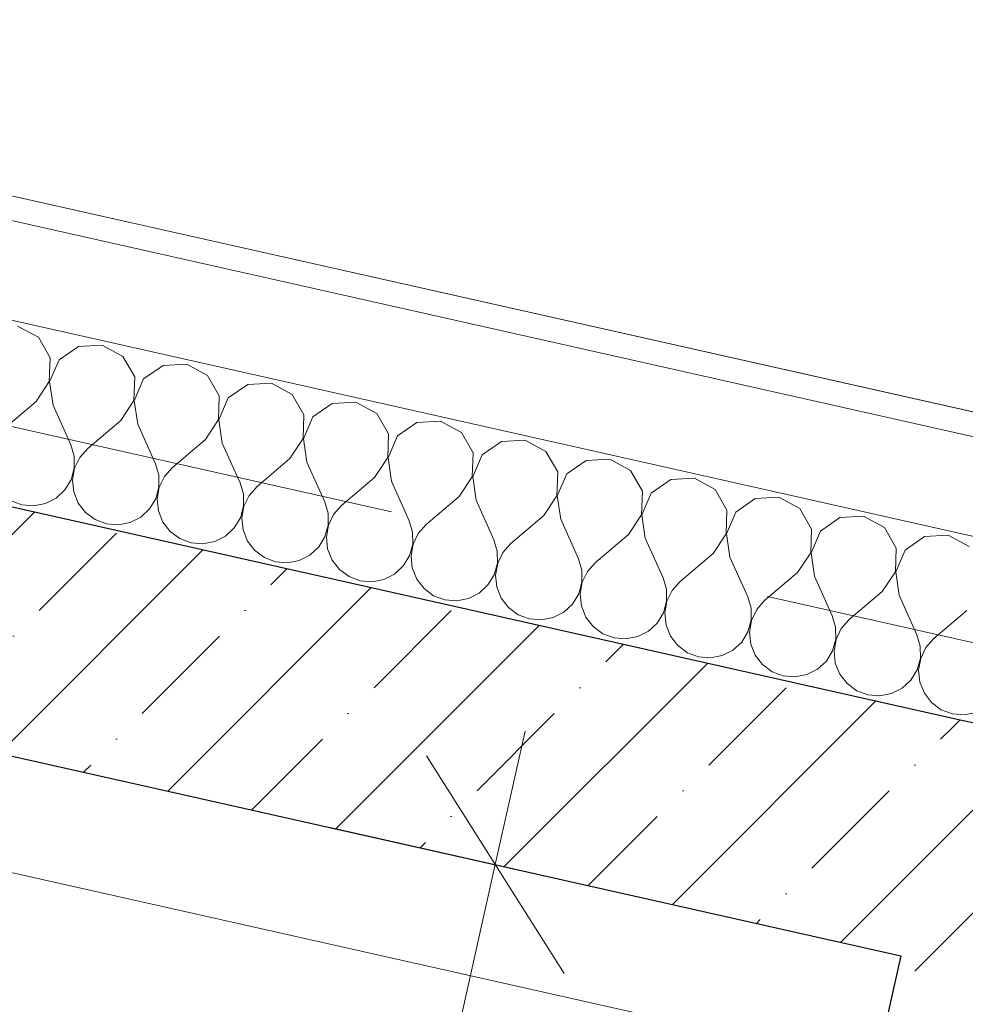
# Model space of a CAD drawing. Header units: millimetres. Extents: x -7218036 to -6523761, y 6117771 to 6337028.
# Tile 196 of 223: x -7145815 to -7145036, y 6143881 to 6144691. Entities that reach past the tile are written whole.
import ezdxf
from ezdxf.enums import TextEntityAlignment as Align

# ---------------------------------------------------------------- set-up
doc = ezdxf.new("R2010")
doc.units = ezdxf.units.MM
doc.header["$MEASUREMENT"] = 0
doc.linetypes.add('Штрихпунктирная', pattern=[670.277762, 352.777767, -176.388884, 0, -141.111112])
for name, color, linetype in [('S - МОП.АР', 7, 'Continuous'), ('АР-Стены_внешние_.АР', 7, 'Continuous'), ('АР-Чертеж-Оси_Осевые размеры.АР', 7, 'Continuous'), ('АР-Чертеж-Размеры.АР', 7, 'Continuous')]:
    doc.layers.add(name, color=color, linetype=linetype)
for name, color, linetype, lineweight in [('АР-вертикальная связь - Лифт.АР_Ном._пера__120', 7, 'Continuous', 0), ('АР-Стены_внешние_.АР_Ном._пера__1', 7, 'Continuous', 30), ('АР-Чертеж-Оси_Осевые размеры.АР_Ном._пера__120', 7, 'Continuous', 0), ('АР-Чертеж-Размеры.АР_Ном._пера__1', 7, 'Continuous', 0)]:
    doc.layers.add(name, color=color, linetype=linetype, lineweight=lineweight)
doc.styles.add('РЎР“Р•РќР•Р\xa0Р\x98Р\xa0_РЎРўР\x98Р›Р¬_2', font='GOTHIC.TTF')
doc.dimstyles.new('СГЕНЕРИР_СТИЛЬ__1', dxfattribs={"dimtxt": 150, "dimasz": 142.5, "dimexe": 0.18, "dimexo": 0.0625, "dimgap": 0, "dimtad": 1, "dimdec": 0, "dimzin": 0, "dimdsep": 46, "dimtxsty": 'РЎР“Р•РќР•Р\xa0Р\x98Р\xa0_РЎРўР\x98Р›Р¬_2', "dimblk": 'ARROWHEAD_6', "dimblk1": 'ARROWHEAD_6', "dimblk2": 'ARROWHEAD_6', "dimcen": 0.09, "dimse1": 1, "dimse2": 1, "dimclrd": 7, "dimclre": 7, "dimclrt": 7, "dimazin": 0, "dimtfac": 1, "dimtdec": 4, "dimtmove": 0, "dimatfit": 3, "dimfxl": 1, "dimtolj": 1, "dimtzin": 0, "dimarcsym": 0})
pattern_1 = [(45, (-6566190.34, 6562677.8), (-84.852814, 84.852814), []), (45, (-6566232.77, 6562720.22), (-84.852814, 84.852814), [90, -30, 0, -30])]

# ---------------------------------------------------------------- blocks, each defined once
blk = doc.blocks.new('*X218', base_point=(-6566190.34, 6562677.79))
at = {"layer": 'АР-Стены_внешние_.АР_Ном._пера__1', "color": 7, "linetype": 'Continuous', "lineweight": 0}
for p, q in [((-7144739.96, 6144201.06), (-7144760.77, 6144191.7)), ((-7144740.72, 6144150.59), (-7144763.9, 6144177.76)), ((-7144757.44, 6144130.54), (-7144776.43, 6144122.01))]:
    blk.add_line(p, q, dxfattribs=at)
for centre, start, end in [((-7144775.42, 6144224.27), 191.96127, 294.21162), ((-7144791.07, 6144154.58), 40.47183, 167.34172), ((-7144713.55, 6144173.77), 10.91844, 23.0353), ((-7144791.07, 6144154.58), 167.34172, 294.21162), ((-7144713.55, 6144173.77), 220.47183, 233.76564), ((-7144806.72, 6144084.89), 52.33027, 167.34172), ((-7144806.72, 6144084.89), 167.34172, 192.35381)]:
    blk.add_arc(centre, 35.71, start, end, dxfattribs=at)
blk = doc.blocks.new('*X219', base_point=(-6566190.34, 6562677.79))
at = {"layer": 'АР-Стены_внешние_.АР_Ном._пера__1', "color": 7, "linetype": 'Continuous', "lineweight": 0}
for p, q in [((-7144838.57, 6144069.47), (-7144836.01, 6144064.44)), ((-7144836.01, 6144064.44), (-7144829.31, 6144057.22)), ((-7144829.31, 6144057.22), (-7144820.89, 6144052.1)), ((-7144782.12, 6144056.79), (-7144792.08, 6144052.31)), ((-7144840.11, 6144046.2), (-7144847.9, 6144040.17)), ((-7144830.96, 6144049.86), (-7144840.11, 6144046.2)), ((-7144821.16, 6144050.89), (-7144830.96, 6144049.86)), ((-7144811.45, 6144049.2), (-7144821.16, 6144050.89)), ((-7144820.89, 6144052.1), (-7144811.39, 6144049.48)), ((-7144802.58, 6144044.92), (-7144811.45, 6144049.2)), ((-7144811.39, 6144049.48), (-7144801.54, 6144049.55)), ((-7144801.54, 6144049.55), (-7144792.08, 6144052.31)), ((-7144847.9, 6144040.17), (-7144853.76, 6144032.24)), ((-7144795.21, 6144038.37), (-7144802.58, 6144044.92)), ((-7144772.03, 6144011.21), (-7144795.21, 6144038.37)), ((-7144710.01, 6144026.56), (-7144710.81, 6144040.77)), ((-7144853.76, 6144032.24), (-7144857.22, 6144023.02)), ((-7144857.22, 6144023.02), (-7144858.04, 6144013.2)), ((-7144719.33, 6144009.41), (-7144710.01, 6144026.56)), ((-7144858.04, 6144013.2), (-7144856.13, 6144003.53)), ((-7144772.03, 6144011.21), (-7144755.78, 6144000.38)), ((-7144736.27, 6143999.72), (-7144719.33, 6144009.41)), ((-7144856.13, 6144003.53), (-7144851.66, 6143994.75)), ((-7144775.16, 6143997.27), (-7144807.73, 6143982.62)), ((-7144755.85, 6144000.1), (-7144775.16, 6143997.27)), ((-7144737.93, 6143992.36), (-7144755.85, 6144000.1)), ((-7144755.78, 6144000.38), (-7144736.27, 6143999.72)), ((-7144851.66, 6143994.75), (-7144844.96, 6143987.53)), ((-7144726.75, 6143976.36), (-7144737.93, 6143992.36)), ((-7144836.81, 6143981.19), (-7144846.61, 6143980.17)), ((-7144844.96, 6143987.53), (-7144836.54, 6143982.41)), ((-7144827.11, 6143979.5), (-7144836.81, 6143981.19)), ((-7144836.54, 6143982.41), (-7144827.04, 6143979.78)), ((-7144817.19, 6143979.86), (-7144807.73, 6143982.62)), ((-7144855.76, 6143976.5), (-7144863.56, 6143970.48)), ((-7144846.61, 6143980.17), (-7144855.76, 6143976.5)), ((-7144818.23, 6143975.22), (-7144827.11, 6143979.5)), ((-7144827.04, 6143979.78), (-7144817.19, 6143979.86)), ((-7144810.86, 6143968.68), (-7144818.23, 6143975.22)), ((-7144725.66, 6143956.87), (-7144726.75, 6143976.36)), ((-7144863.56, 6143970.48), (-7144869.41, 6143962.55)), ((-7144787.68, 6143941.51), (-7144810.86, 6143968.68)), ((-7144869.41, 6143962.55), (-7144872.88, 6143953.33)), ((-7144734.98, 6143939.72), (-7144725.66, 6143956.87)), ((-7144872.88, 6143953.33), (-7144873.69, 6143943.51)), ((-7144873.69, 6143943.51), (-7144871.79, 6143933.84)), ((-7144787.68, 6143941.51), (-7144771.43, 6143930.69)), ((-7144871.79, 6143933.84), (-7144867.31, 6143925.06)), ((-7144751.93, 6143930.03), (-7144734.98, 6143939.72)), ((-7144867.31, 6143925.06), (-7144860.61, 6143917.83)), ((-7144790.81, 6143927.57), (-7144823.38, 6143912.93)), ((-7144771.5, 6143930.41), (-7144790.81, 6143927.57)), ((-7144753.58, 6143922.67), (-7144771.5, 6143930.41)), ((-7144771.43, 6143930.69), (-7144751.93, 6143930.03)), ((-7144860.61, 6143917.83), (-7144852.19, 6143912.72)), ((-7144742.41, 6143906.66), (-7144753.58, 6143922.67)), ((-7144862.27, 6143910.48), (-7144871.41, 6143906.81)), ((-7144852.47, 6143911.5), (-7144862.27, 6143910.48)), ((-7144842.76, 6143909.81), (-7144852.47, 6143911.5)), ((-7144852.19, 6143912.72), (-7144842.69, 6143910.09)), ((-7144833.88, 6143905.53), (-7144842.76, 6143909.81)), ((-7144842.69, 6143910.09), (-7144832.84, 6143910.17)), ((-7144832.84, 6143910.17), (-7144823.38, 6143912.93)), ((-7144879.21, 6143900.79), (-7144885.06, 6143892.86)), ((-7144871.41, 6143906.81), (-7144879.21, 6143900.79)), ((-7144826.51, 6143898.99), (-7144833.88, 6143905.53)), ((-7144741.32, 6143887.18), (-7144742.41, 6143906.66)), ((-7144885.06, 6143892.86), (-7144888.53, 6143883.63)), ((-7144803.33, 6143871.82), (-7144826.51, 6143898.99)), ((-7144888.53, 6143883.63), (-7144889.34, 6143873.81)), ((-7144750.64, 6143870.02), (-7144741.32, 6143887.18)), ((-7144889.34, 6143873.81), (-7144887.44, 6143864.15)), ((-7144803.33, 6143871.82), (-7144787.09, 6143861)), ((-7144767.58, 6143860.33), (-7144750.64, 6143870.02)), ((-7144887.44, 6143864.15), (-7144882.97, 6143855.37)), ((-7144787.15, 6143860.72), (-7144806.46, 6143857.88)), ((-7144769.23, 6143852.98), (-7144787.15, 6143860.72)), ((-7144787.09, 6143861), (-7144767.58, 6143860.33)), ((-7144882.97, 6143855.37), (-7144876.27, 6143848.14)), ((-7144806.46, 6143857.88), (-7144839.04, 6143843.24)), ((-7144758.06, 6143836.97), (-7144769.23, 6143852.98)), ((-7144876.27, 6143848.14), (-7144867.85, 6143843.02)), ((-7144867.85, 6143843.02), (-7144858.35, 6143840.4)), ((-7144848.49, 6143840.47), (-7144839.04, 6143843.24)), ((-7144887.07, 6143837.12), (-7144894.86, 6143831.09)), ((-7144877.92, 6143840.78), (-7144887.07, 6143837.12)), ((-7144868.12, 6143841.81), (-7144877.92, 6143840.78)), ((-7144858.41, 6143840.12), (-7144868.12, 6143841.81)), ((-7144849.53, 6143835.84), (-7144858.41, 6143840.12)), ((-7144858.35, 6143840.4), (-7144848.49, 6143840.47)), ((-7144842.17, 6143829.3), (-7144849.53, 6143835.84)), ((-7144756.97, 6143817.48), (-7144758.06, 6143836.97)), ((-7144894.86, 6143831.09), (-7144900.72, 6143823.17)), ((-7144818.98, 6143802.13), (-7144842.17, 6143829.3)), ((-7144900.72, 6143823.17), (-7144904.18, 6143813.94)), ((-7144904.18, 6143813.94), (-7144904.99, 6143804.12)), ((-7144766.29, 6143800.33), (-7144756.97, 6143817.48)), ((-7144904.99, 6143804.12), (-7144903.09, 6143794.45)), ((-7144903.09, 6143794.45), (-7144898.62, 6143785.67)), ((-7144818.98, 6143802.13), (-7144802.74, 6143791.31)), ((-7144783.23, 6143790.64), (-7144766.29, 6143800.33)), ((-7144822.12, 6143788.19), (-7144854.69, 6143773.54)), ((-7144802.8, 6143791.03), (-7144822.12, 6143788.19)), ((-7144784.88, 6143783.28), (-7144802.8, 6143791.03)), ((-7144802.74, 6143791.31), (-7144783.23, 6143790.64)), ((-7144898.62, 6143785.67), (-7144891.92, 6143778.45)), ((-7144891.92, 6143778.45), (-7144883.5, 6143773.33)), ((-7144773.71, 6143767.28), (-7144784.88, 6143783.28)), ((-7144893.57, 6143771.09), (-7144902.72, 6143767.43)), ((-7144883.77, 6143772.12), (-7144893.57, 6143771.09)), ((-7144874.06, 6143770.43), (-7144883.77, 6143772.12)), ((-7144883.5, 6143773.33), (-7144874, 6143770.71)), ((-7144865.19, 6143766.15), (-7144874.06, 6143770.43)), ((-7144874, 6143770.71), (-7144864.15, 6143770.78)), ((-7144864.15, 6143770.78), (-7144854.69, 6143773.54)), ((-7144902.72, 6143767.43), (-7144910.51, 6143761.4)), ((-7144857.82, 6143759.6), (-7144865.19, 6143766.15)), ((-7144772.62, 6143747.79), (-7144773.71, 6143767.28)), ((-7144910.51, 6143761.4), (-7144916.37, 6143753.47)), ((-7144834.64, 6143732.44), (-7144857.82, 6143759.6)), ((-7144916.37, 6143753.47), (-7144919.83, 6143744.25)), ((-7144781.94, 6143730.64), (-7144772.62, 6143747.79)), ((-7144919.83, 6143744.25), (-7144920.65, 6143734.43)), ((-7144920.65, 6143734.43), (-7144918.74, 6143724.76)), ((-7144834.64, 6143732.44), (-7144818.39, 6143721.61)), ((-7144798.88, 6143720.95), (-7144781.94, 6143730.64)), ((-7144918.74, 6143724.76), (-7144914.27, 6143715.98)), ((-7144818.46, 6143721.33), (-7144837.77, 6143718.5)), ((-7144800.54, 6143713.59), (-7144818.46, 6143721.33)), ((-7144818.39, 6143721.61), (-7144798.88, 6143720.95)), ((-7144914.27, 6143715.98), (-7144907.57, 6143708.76)), ((-7144837.77, 6143718.5), (-7144870.34, 6143703.85)), ((-7144789.36, 6143697.59), (-7144800.54, 6143713.59)), ((-7144907.57, 6143708.76), (-7144899.15, 6143703.64)), ((-7144918.37, 6143697.73), (-7144926.17, 6143691.71)), ((-7144909.22, 6143701.4), (-7144918.37, 6143697.73)), ((-7144899.42, 6143702.42), (-7144909.22, 6143701.4)), ((-7144889.72, 6143700.73), (-7144899.42, 6143702.42)), ((-7144899.15, 6143703.64), (-7144889.65, 6143701.02)), ((-7144880.84, 6143696.45), (-7144889.72, 6143700.73)), ((-7144889.65, 6143701.02), (-7144879.8, 6143701.09)), ((-7144879.8, 6143701.09), (-7144870.34, 6143703.85)), ((-7144788.27, 6143678.1), (-7144789.36, 6143697.59)), ((-7144926.17, 6143691.71), (-7144932.02, 6143683.78)), ((-7144873.47, 6143689.91), (-7144880.84, 6143696.45)), ((-7144850.29, 6143662.74), (-7144873.47, 6143689.91)), ((-7144932.02, 6143683.78), (-7144935.49, 6143674.56)), ((-7144935.49, 6143674.56), (-7144935.78, 6143671.01)), ((-7144797.59, 6143660.95), (-7144788.27, 6143678.1)), ((-7144850.29, 6143662.74), (-7144834.05, 6143651.92)), ((-7144814.54, 6143651.26), (-7144797.59, 6143660.95)), ((-7144834.11, 6143651.64), (-7144843.42, 6143650.27)), ((-7144817.43, 6143644.44), (-7144834.11, 6143651.64)), ((-7144834.05, 6143651.92), (-7144814.54, 6143651.26))]:
    blk.add_line(p, q, dxfattribs=at)
blk = doc.blocks.new('*X220', base_point=(-6566190.34, 6562677.79))
at = {"layer": 'АР-Стены_внешние_.АР_Ном._пера__1', "color": 7, "linetype": 'Continuous', "lineweight": 0}
for p, q in [((-7144678.71, 6144165.95), (-7144679.49, 6144179.9)), ((-7144688.03, 6144148.79), (-7144678.71, 6144165.95)), ((-7144733.44, 6144145.74), (-7144724.48, 6144139.77)), ((-7144704.97, 6144139.1), (-7144688.03, 6144148.79)), ((-7144743.85, 6144136.65), (-7144757.44, 6144130.54)), ((-7144724.54, 6144139.49), (-7144743.85, 6144136.65)), ((-7144706.62, 6144131.75), (-7144724.54, 6144139.49)), ((-7144724.48, 6144139.77), (-7144704.97, 6144139.1)), ((-7144695.45, 6144115.74), (-7144706.62, 6144131.75)), ((-7144779.56, 6144108.07), (-7144785.13, 6144113.01)), ((-7144694.36, 6144096.25), (-7144695.45, 6144115.74)), ((-7144756.37, 6144080.9), (-7144779.56, 6144108.07)), ((-7144703.68, 6144079.1), (-7144694.36, 6144096.25)), ((-7144756.37, 6144080.9), (-7144740.13, 6144070.08)), ((-7144720.62, 6144069.41), (-7144703.68, 6144079.1)), ((-7144841.31, 6144077.44), (-7144840.48, 6144073.22)), ((-7144840.48, 6144073.22), (-7144838.57, 6144069.47)), ((-7144740.19, 6144069.8), (-7144759.5, 6144066.96)), ((-7144722.27, 6144062.05), (-7144740.19, 6144069.8)), ((-7144740.13, 6144070.08), (-7144720.62, 6144069.41)), ((-7144759.5, 6144066.96), (-7144782.12, 6144056.79)), ((-7144711.1, 6144046.05), (-7144722.27, 6144062.05)), ((-7144710.81, 6144040.77), (-7144711.1, 6144046.05))]:
    blk.add_line(p, q, dxfattribs=at)
blk = doc.blocks.new('Стена_79_7', base_point=(-7145211.58, 6143374.24))
at = {"layer": 'АР-Стены_внешние_.АР', "linetype": 'Continuous', "lineweight": 0, "true_color": 0x000000}
h = blk.add_hatch(dxfattribs=at)
h.set_pattern_fill('ЖЕЛЕЗОБЕТОН__PROJECT__0007', color=18, style=0, pattern_type=2)
h.set_pattern_definition(pattern_1)
h.paths.add_polyline_path([(-7145088.85, 6143920.69), (-7144849.88, 6144072.01), (-7145045.02, 6144115.83)])
h = blk.add_hatch(dxfattribs=at)
h.set_pattern_fill('ЖЕЛЕЗОБЕТОН__PROJECT__0007', color=18, style=0, pattern_type=2)
h.set_pattern_definition(pattern_1)
h.paths.add_polyline_path([(-7145088.85, 6143920.69), (-7144893.71, 6143876.87), (-7144849.88, 6144072.01)])
h = blk.add_hatch(dxfattribs=at)
h.set_pattern_fill('ЖЕЛЕЗОБЕТОН__PROJECT__0007', color=18, style=0, pattern_type=2)
h.set_pattern_definition(pattern_1)
h.paths.add_polyline_path([(-7145088.85, 6143920.69), (-7145215.96, 6143354.72), (-7144975.05, 6143514.71), (-7144893.71, 6143876.87)])
h = blk.add_hatch(dxfattribs=at)
h.set_pattern_fill('ЖЕЛЕЗОБЕТОН__PROJECT__0007', color=18, style=0, pattern_type=2)
h.set_pattern_definition(pattern_1)
h.paths.add_polyline_path([(-7144975.05, 6143514.71), (-7145192.9, 6143370.04), (-7145016.44, 6143330.41)])
h = blk.add_hatch(dxfattribs=at)
h.set_pattern_fill('ЖЕЛЕЗОБЕТОН__PROJECT__0007', color=18, style=0, pattern_type=2)
h.set_pattern_definition(pattern_1)
h.paths.add_polyline_path([(-7145016.44, 6143330.41), (-7145192.9, 6143370.04), (-7145215.96, 6143354.72), (-7145020.83, 6143310.9)])
at = {"layer": 'АР-Стены_внешние_.АР_Ном._пера__1', "color": 7, "linetype": 'Continuous', "lineweight": 0}
for p, q in [((-7144575.07, 6144246.02), (-7144653.13, 6144263.55)), ((-7144592.6, 6144167.96), (-7144575.07, 6144246.02)), ((-7144670.66, 6144185.49), (-7144817.01, 6144218.36)), ((-7144703.53, 6144039.14), (-7144670.66, 6144185.49)), ((-7144693.42, 6143719.08), (-7144592.6, 6144167.96)), ((-7144775.86, 6143717.09), (-7144703.53, 6144039.14)), ((-7144775.86, 6143717.09), (-7144793.39, 6143639.04)), ((-7144693.42, 6143719.08), (-7144697.8, 6143699.56))]:
    blk.add_line(p, q, dxfattribs=at)
at = {"layer": 'АР-Стены_внешние_.АР_Ном._пера__1', "color": 7, "linetype": 'Continuous', "lineweight": 30}
for p, q in [((-7144849.88, 6144072.01), (-7145045.02, 6144115.83)), ((-7144893.71, 6143876.87), (-7144849.88, 6144072.01)), ((-7144939.74, 6143671.9), (-7144893.71, 6143876.87)), ((-7144939.74, 6143671.9), (-7144972.61, 6143525.55)), ((-7144972.61, 6143525.55), (-7144975.05, 6143514.71)), ((-7144975.05, 6143514.71), (-7145016.44, 6143330.41)), ((-7145016.44, 6143330.41), (-7145020.83, 6143310.9))]:
    blk.add_line(p, q, dxfattribs=at)
at = {"layer": 'АР-Стены_внешние_.АР_Ном._пера__1', "color": 7, "linetype": 'Continuous', "lineweight": 0, "flags": 128}
for points in [[(-7144551.17, 6144261.15), (-7144570.69, 6144265.53)], [(-7144673.9, 6143714.69), (-7144551.17, 6144261.15)]]:
    blk.add_lwpolyline(points, dxfattribs=at)
at = {"layer": 'АР-Стены_внешние_.АР_Ном._пера__1', "color": 7, "linetype": 'Continuous', "lineweight": 30, "flags": 128}
blk.add_lwpolyline([(-7145088.85, 6143920.69), (-7145215.96, 6143354.72)], dxfattribs=at)
at = {"layer": 'АР-Стены_внешние_.АР', "color": 7, "lineweight": 0}
for name in ['*X218', '*X220', '*X219']:
    blk.add_blockref(name, (-6566190.34, 6562677.79), dxfattribs=at)
blk = doc.blocks.new('*X347', base_point=(-6566190.34, 6562677.79))
at = {"layer": 'АР-Стены_внешние_.АР_Ном._пера__1', "color": 7, "linetype": 'Continuous', "lineweight": 0}
for p, q in [((-7145799.34, 6144429.85), (-7145816.49, 6144439.17)), ((-7145789.65, 6144412.91), (-7145799.34, 6144429.85)), ((-7145766.29, 6144422.43), (-7145782.3, 6144411.25)), ((-7145746.8, 6144423.52), (-7145766.29, 6144422.43)), ((-7145729.65, 6144414.2), (-7145746.8, 6144423.52)), ((-7145790.32, 6144393.4), (-7145789.65, 6144412.91)), ((-7145782.3, 6144411.25), (-7145790.04, 6144393.34)), ((-7145719.96, 6144397.26), (-7145729.65, 6144414.2)), ((-7145696.6, 6144406.78), (-7145712.6, 6144395.6)), ((-7145677.11, 6144407.87), (-7145696.6, 6144406.78)), ((-7145659.96, 6144398.55), (-7145677.11, 6144407.87)), ((-7145720.62, 6144377.75), (-7145719.96, 6144397.26)), ((-7145712.6, 6144395.6), (-7145720.34, 6144377.68)), ((-7145650.27, 6144381.6), (-7145659.96, 6144398.55)), ((-7145801.14, 6144377.15), (-7145790.32, 6144393.4)), ((-7145790.04, 6144393.34), (-7145787.2, 6144374.02)), ((-7145626.91, 6144391.12), (-7145642.91, 6144379.95)), ((-7145607.42, 6144392.21), (-7145626.91, 6144391.12)), ((-7145590.27, 6144382.9), (-7145607.42, 6144392.21)), ((-7145650.93, 6144362.1), (-7145650.27, 6144381.6)), ((-7145642.91, 6144379.95), (-7145650.65, 6144362.03)), ((-7145580.57, 6144365.95), (-7145590.27, 6144382.9)), ((-7145801.14, 6144377.15), (-7145828.31, 6144353.97)), ((-7145787.2, 6144374.02), (-7145772.55, 6144341.45)), ((-7145731.45, 6144361.5), (-7145720.62, 6144377.75)), ((-7145720.34, 6144377.68), (-7145717.51, 6144358.37)), ((-7145557.21, 6144375.47), (-7145573.22, 6144364.3)), ((-7145537.72, 6144376.56), (-7145557.21, 6144375.47)), ((-7145520.57, 6144367.24), (-7145537.72, 6144376.56)), ((-7145661.75, 6144345.85), (-7145650.93, 6144362.1)), ((-7145650.65, 6144362.03), (-7145647.81, 6144342.72)), ((-7145581.24, 6144346.44), (-7145580.57, 6144365.95)), ((-7145573.22, 6144364.3), (-7145580.96, 6144346.38)), ((-7145510.88, 6144350.3), (-7145520.57, 6144367.24)), ((-7145731.45, 6144361.5), (-7145758.61, 6144338.32)), ((-7145717.51, 6144358.37), (-7145702.86, 6144325.8)), ((-7145487.52, 6144359.82), (-7145503.52, 6144348.65)), ((-7145468.03, 6144360.91), (-7145487.52, 6144359.82)), ((-7145450.88, 6144351.59), (-7145468.03, 6144360.91)), ((-7145661.75, 6144345.85), (-7145688.92, 6144322.67)), ((-7145592.06, 6144330.2), (-7145581.24, 6144346.44)), ((-7145580.96, 6144346.38), (-7145578.12, 6144327.07)), ((-7145511.55, 6144330.79), (-7145510.88, 6144350.3)), ((-7145503.52, 6144348.65), (-7145511.27, 6144330.73)), ((-7145441.19, 6144334.65), (-7145450.88, 6144351.59)), ((-7145769.79, 6144331.99), (-7145772.55, 6144341.45)), ((-7145758.61, 6144338.32), (-7145765.16, 6144330.95)), ((-7145647.81, 6144342.72), (-7145633.17, 6144310.15)), ((-7145417.83, 6144344.17), (-7145433.83, 6144333)), ((-7145398.34, 6144345.26), (-7145417.83, 6144344.17)), ((-7145381.19, 6144335.94), (-7145398.34, 6144345.26)), ((-7145769.72, 6144322.14), (-7145769.79, 6144331.99)), ((-7145765.16, 6144330.95), (-7145769.44, 6144322.08)), ((-7145592.06, 6144330.2), (-7145619.23, 6144307.02)), ((-7145522.37, 6144314.55), (-7145511.55, 6144330.79)), ((-7145511.27, 6144330.73), (-7145508.43, 6144311.42)), ((-7145441.85, 6144315.14), (-7145441.19, 6144334.65)), ((-7145433.83, 6144333), (-7145441.57, 6144315.08)), ((-7145371.5, 6144319), (-7145381.19, 6144335.94)), ((-7145328.65, 6144329.61), (-7145348.13, 6144328.52)), ((-7145311.49, 6144320.29), (-7145328.65, 6144329.61)), ((-7145772.34, 6144312.64), (-7145769.72, 6144322.14)), ((-7145769.44, 6144322.08), (-7145771.13, 6144312.37)), ((-7145700.1, 6144316.34), (-7145702.86, 6144325.8)), ((-7145688.92, 6144322.67), (-7145695.46, 6144315.3)), ((-7145578.12, 6144327.07), (-7145563.48, 6144294.5)), ((-7145348.13, 6144328.52), (-7145364.14, 6144317.34)), ((-7145700.02, 6144306.49), (-7145700.1, 6144316.34)), ((-7145695.46, 6144315.3), (-7145699.74, 6144306.42)), ((-7145522.37, 6144314.55), (-7145549.54, 6144291.37)), ((-7145452.68, 6144298.9), (-7145441.85, 6144315.14)), ((-7145441.57, 6144315.08), (-7145438.74, 6144295.77)), ((-7145372.16, 6144299.49), (-7145371.5, 6144319)), ((-7145364.14, 6144317.34), (-7145371.88, 6144299.43)), ((-7145301.8, 6144303.34), (-7145311.49, 6144320.29)), ((-7145258.95, 6144313.96), (-7145278.44, 6144312.87)), ((-7145241.8, 6144304.64), (-7145258.95, 6144313.96)), ((-7145777.46, 6144304.22), (-7145772.34, 6144312.64)), ((-7145771.13, 6144312.37), (-7145770.1, 6144302.57)), ((-7145702.65, 6144296.99), (-7145700.02, 6144306.49)), ((-7145699.74, 6144306.42), (-7145701.43, 6144296.72)), ((-7145630.41, 6144300.69), (-7145633.17, 6144310.15)), ((-7145619.23, 6144307.02), (-7145625.77, 6144299.65)), ((-7145508.43, 6144311.42), (-7145493.78, 6144278.84)), ((-7145278.44, 6144312.87), (-7145294.45, 6144301.69)), ((-7145793.46, 6144293.05), (-7145784.68, 6144297.52)), ((-7145784.68, 6144297.52), (-7145777.46, 6144304.22)), ((-7145770.1, 6144302.57), (-7145766.44, 6144293.42)), ((-7145707.77, 6144288.57), (-7145702.65, 6144296.99)), ((-7145630.33, 6144290.84), (-7145630.41, 6144300.69)), ((-7145625.77, 6144299.65), (-7145630.05, 6144290.77)), ((-7145452.68, 6144298.9), (-7145479.84, 6144275.71)), ((-7145382.98, 6144283.24), (-7145372.16, 6144299.49)), ((-7145371.88, 6144299.43), (-7145369.04, 6144280.11)), ((-7145302.47, 6144283.84), (-7145301.8, 6144303.34)), ((-7145294.45, 6144301.69), (-7145302.19, 6144283.77)), ((-7145232.11, 6144287.69), (-7145241.8, 6144304.64)), ((-7145208.75, 6144297.21), (-7145224.75, 6144286.04)), ((-7145189.26, 6144298.3), (-7145208.75, 6144297.21)), ((-7145172.11, 6144288.98), (-7145189.26, 6144298.3)), ((-7145822.18, 6144295.42), (-7145812.95, 6144291.96)), ((-7145812.95, 6144291.96), (-7145803.13, 6144291.15)), ((-7145803.13, 6144291.15), (-7145793.46, 6144293.05)), ((-7145766.44, 6144293.42), (-7145760.41, 6144285.63)), ((-7145701.43, 6144296.72), (-7145700.41, 6144286.92)), ((-7145632.95, 6144281.34), (-7145630.33, 6144290.84)), ((-7145630.05, 6144290.77), (-7145631.74, 6144281.07)), ((-7145560.71, 6144285.04), (-7145563.48, 6144294.5)), ((-7145549.54, 6144291.37), (-7145556.08, 6144284)), ((-7145438.74, 6144295.77), (-7145424.09, 6144263.19)), ((-7145162.42, 6144272.04), (-7145172.11, 6144288.98)), ((-7145760.41, 6144285.63), (-7145752.48, 6144279.77)), ((-7145723.77, 6144277.4), (-7145714.99, 6144281.87)), ((-7145714.99, 6144281.87), (-7145707.77, 6144288.57)), ((-7145700.41, 6144286.92), (-7145696.74, 6144277.77)), ((-7145638.07, 6144272.92), (-7145632.95, 6144281.34)), ((-7145631.74, 6144281.07), (-7145630.72, 6144271.27)), ((-7145560.64, 6144275.18), (-7145560.71, 6144285.04)), ((-7145556.08, 6144284), (-7145560.36, 6144275.12)), ((-7145382.98, 6144283.24), (-7145410.15, 6144260.06)), ((-7145313.29, 6144267.59), (-7145302.47, 6144283.84)), ((-7145302.19, 6144283.77), (-7145299.35, 6144264.46)), ((-7145232.78, 6144268.19), (-7145232.11, 6144287.69)), ((-7145224.75, 6144286.04), (-7145232.49, 6144268.12)), ((-7145139.06, 6144281.56), (-7145155.06, 6144270.39)), ((-7145119.57, 6144282.65), (-7145139.06, 6144281.56)), ((-7145102.42, 6144273.33), (-7145119.57, 6144282.65)), ((-7145752.48, 6144279.77), (-7145743.26, 6144276.31)), ((-7145743.26, 6144276.31), (-7145733.44, 6144275.49)), ((-7145733.44, 6144275.49), (-7145723.77, 6144277.4)), ((-7145696.74, 6144277.77), (-7145690.72, 6144269.97)), ((-7145645.3, 6144266.22), (-7145638.07, 6144272.92)), ((-7145563.26, 6144265.69), (-7145560.64, 6144275.18)), ((-7145560.36, 6144275.12), (-7145562.05, 6144265.41)), ((-7145491.02, 6144269.39), (-7145493.78, 6144278.84)), ((-7145479.84, 6144275.71), (-7145486.39, 6144268.35)), ((-7145369.04, 6144280.11), (-7145354.4, 6144247.54)), ((-7145092.73, 6144256.39), (-7145102.42, 6144273.33)), ((-7145690.72, 6144269.97), (-7145682.79, 6144264.12)), ((-7145654.08, 6144261.74), (-7145645.3, 6144266.22)), ((-7145630.72, 6144271.27), (-7145627.05, 6144262.12)), ((-7145568.38, 6144257.27), (-7145563.26, 6144265.69)), ((-7145562.05, 6144265.41), (-7145561.02, 6144255.61)), ((-7145490.95, 6144259.53), (-7145491.02, 6144269.39)), ((-7145486.39, 6144268.35), (-7145490.67, 6144259.47)), ((-7145313.29, 6144267.59), (-7145340.46, 6144244.41)), ((-7145299.35, 6144264.46), (-7145284.7, 6144231.89)), ((-7145243.6, 6144251.94), (-7145232.78, 6144268.19)), ((-7145232.49, 6144268.12), (-7145229.66, 6144248.81)), ((-7145163.08, 6144252.53), (-7145162.42, 6144272.04)), ((-7145155.06, 6144270.39), (-7145162.8, 6144252.47)), ((-7145069.36, 6144265.91), (-7145085.37, 6144254.74)), ((-7145049.88, 6144267), (-7145069.36, 6144265.91)), ((-7145032.72, 6144257.68), (-7145049.88, 6144267)), ((-7145682.79, 6144264.12), (-7145673.57, 6144260.65)), ((-7145673.57, 6144260.65), (-7145663.75, 6144259.84)), ((-7145663.75, 6144259.84), (-7145654.08, 6144261.74)), ((-7145627.05, 6144262.12), (-7145621.02, 6144254.32)), ((-7145575.6, 6144250.56), (-7145568.38, 6144257.27)), ((-7145493.57, 6144250.03), (-7145490.95, 6144259.53)), ((-7145490.67, 6144259.47), (-7145492.36, 6144249.76)), ((-7145421.33, 6144253.73), (-7145424.09, 6144263.19)), ((-7145410.15, 6144260.06), (-7145416.69, 6144252.69)), ((-7145093.39, 6144236.88), (-7145092.73, 6144256.39)), ((-7145621.02, 6144254.32), (-7145613.1, 6144248.47)), ((-7145613.1, 6144248.47), (-7145603.87, 6144245)), ((-7145584.39, 6144246.09), (-7145575.6, 6144250.56)), ((-7145561.02, 6144255.61), (-7145557.36, 6144246.47)), ((-7145498.69, 6144241.61), (-7145493.57, 6144250.03)), ((-7145492.36, 6144249.76), (-7145491.33, 6144239.96)), ((-7145421.25, 6144243.88), (-7145421.33, 6144253.73)), ((-7145416.69, 6144252.69), (-7145420.97, 6144243.82)), ((-7145243.6, 6144251.94), (-7145270.77, 6144228.76)), ((-7145229.66, 6144248.81), (-7145215.01, 6144216.24)), ((-7145173.91, 6144236.29), (-7145163.08, 6144252.53)), ((-7145162.8, 6144252.47), (-7145159.97, 6144233.16)), ((-7145085.37, 6144254.74), (-7145093.11, 6144236.82)), ((-7145603.87, 6144245), (-7145594.05, 6144244.19)), ((-7145594.05, 6144244.19), (-7145584.39, 6144246.09)), ((-7145557.36, 6144246.47), (-7145551.33, 6144238.67)), ((-7145505.91, 6144234.91), (-7145498.69, 6144241.61)), ((-7145423.88, 6144234.38), (-7145421.25, 6144243.88)), ((-7145420.97, 6144243.82), (-7145422.66, 6144234.11)), ((-7145351.63, 6144238.08), (-7145354.4, 6144247.54)), ((-7145340.46, 6144244.41), (-7145347, 6144237.04)), ((-7145551.33, 6144238.67), (-7145543.41, 6144232.82)), ((-7145543.41, 6144232.82), (-7145534.18, 6144229.35)), ((-7145514.69, 6144230.44), (-7145505.91, 6144234.91)), ((-7145491.33, 6144239.96), (-7145487.66, 6144230.81)), ((-7145428.99, 6144225.96), (-7145423.88, 6144234.38)), ((-7145422.66, 6144234.11), (-7145421.64, 6144224.31)), ((-7145351.56, 6144228.23), (-7145351.63, 6144238.08)), ((-7145347, 6144237.04), (-7145351.28, 6144228.17)), ((-7145281.94, 6144222.43), (-7145284.7, 6144231.89)), ((-7145173.91, 6144236.29), (-7145201.07, 6144213.11)), ((-7145159.97, 6144233.16), (-7145145.32, 6144200.59)), ((-7145104.21, 6144220.64), (-7145093.39, 6144236.88)), ((-7145093.11, 6144236.82), (-7145090.27, 6144217.51)), ((-7145534.18, 6144229.35), (-7145524.36, 6144228.54)), ((-7145524.36, 6144228.54), (-7145514.69, 6144230.44)), ((-7145487.66, 6144230.81), (-7145481.64, 6144223.02)), ((-7145436.22, 6144219.26), (-7145428.99, 6144225.96)), ((-7145421.64, 6144224.31), (-7145417.97, 6144215.16)), ((-7145354.18, 6144218.73), (-7145351.56, 6144228.23)), ((-7145351.28, 6144228.17), (-7145352.97, 6144218.46)), ((-7145270.77, 6144228.76), (-7145277.31, 6144221.39)), ((-7145481.64, 6144223.02), (-7145473.71, 6144217.16)), ((-7145473.71, 6144217.16), (-7145464.49, 6144213.7)), ((-7145445, 6144214.79), (-7145436.22, 6144219.26)), ((-7145359.3, 6144210.31), (-7145354.18, 6144218.73)), ((-7145352.97, 6144218.46), (-7145351.94, 6144208.66)), ((-7145281.87, 6144212.58), (-7145281.94, 6144222.43)), ((-7145277.31, 6144221.39), (-7145281.59, 6144212.51)), ((-7145212.25, 6144206.78), (-7145215.01, 6144216.24)), ((-7145104.21, 6144220.64), (-7145131.38, 6144197.46)), ((-7145090.27, 6144217.51), (-7145075.63, 6144184.93)), ((-7145464.49, 6144213.7), (-7145454.67, 6144212.89)), ((-7145454.67, 6144212.89), (-7145445, 6144214.79)), ((-7145417.97, 6144215.16), (-7145411.95, 6144207.37)), ((-7145366.53, 6144203.61), (-7145359.3, 6144210.31)), ((-7145351.94, 6144208.66), (-7145348.28, 6144199.51)), ((-7145284.49, 6144203.08), (-7145281.87, 6144212.58)), ((-7145281.59, 6144212.51), (-7145283.28, 6144202.81)), ((-7145201.07, 6144213.11), (-7145207.62, 6144205.74)), ((-7145411.95, 6144207.37), (-7145404.02, 6144201.51)), ((-7145404.02, 6144201.51), (-7145394.8, 6144198.05)), ((-7145375.31, 6144199.14), (-7145366.53, 6144203.61)), ((-7145348.28, 6144199.51), (-7145342.25, 6144191.71)), ((-7145289.61, 6144194.66), (-7145284.49, 6144203.08)), ((-7145283.28, 6144202.81), (-7145282.25, 6144193.01)), ((-7145212.18, 6144196.93), (-7145212.25, 6144206.78)), ((-7145207.62, 6144205.74), (-7145211.89, 6144196.86)), ((-7145142.56, 6144191.13), (-7145145.32, 6144200.59)), ((-7145034.52, 6144204.99), (-7145061.69, 6144181.8)), ((-7145394.8, 6144198.05), (-7145384.98, 6144197.24)), ((-7145384.98, 6144197.24), (-7145375.31, 6144199.14)), ((-7145342.25, 6144191.71), (-7145334.33, 6144185.86)), ((-7145296.83, 6144187.96), (-7145289.61, 6144194.66)), ((-7145282.25, 6144193.01), (-7145278.59, 6144183.86)), ((-7145214.8, 6144187.43), (-7145212.18, 6144196.93)), ((-7145211.89, 6144196.86), (-7145213.59, 6144187.15)), ((-7145131.38, 6144197.46), (-7145137.92, 6144190.09)), ((-7145334.33, 6144185.86), (-7145325.1, 6144182.4)), ((-7145315.28, 6144181.58), (-7145305.61, 6144183.49)), ((-7145305.61, 6144183.49), (-7145296.83, 6144187.96)), ((-7145278.59, 6144183.86), (-7145272.56, 6144176.06)), ((-7145219.92, 6144179.01), (-7145214.8, 6144187.43)), ((-7145213.59, 6144187.15), (-7145212.56, 6144177.35)), ((-7145142.48, 6144181.27), (-7145142.56, 6144191.13)), ((-7145137.92, 6144190.09), (-7145142.2, 6144181.21)), ((-7145072.86, 6144175.48), (-7145075.63, 6144184.93)), ((-7145325.1, 6144182.4), (-7145315.28, 6144181.58)), ((-7145272.56, 6144176.06), (-7145264.64, 6144170.21)), ((-7145227.14, 6144172.31), (-7145219.92, 6144179.01)), ((-7145212.56, 6144177.35), (-7145208.89, 6144168.21)), ((-7145145.11, 6144171.78), (-7145142.48, 6144181.27)), ((-7145142.2, 6144181.21), (-7145143.89, 6144171.5)), ((-7145072.79, 6144165.62), (-7145072.86, 6144175.48)), ((-7145061.69, 6144181.8), (-7145068.23, 6144174.43)), ((-7145264.64, 6144170.21), (-7145255.41, 6144166.74)), ((-7145245.59, 6144165.93), (-7145235.92, 6144167.83)), ((-7145235.92, 6144167.83), (-7145227.14, 6144172.31)), ((-7145208.89, 6144168.21), (-7145202.87, 6144160.41)), ((-7145150.22, 6144163.36), (-7145145.11, 6144171.78)), ((-7145143.89, 6144171.5), (-7145142.87, 6144161.7)), ((-7145068.23, 6144174.43), (-7145072.51, 6144165.56)), ((-7145255.41, 6144166.74), (-7145245.59, 6144165.93)), ((-7145202.87, 6144160.41), (-7145194.94, 6144154.56)), ((-7145157.45, 6144156.65), (-7145150.22, 6144163.36)), ((-7145142.87, 6144161.7), (-7145139.2, 6144152.56)), ((-7145075.41, 6144156.12), (-7145072.79, 6144165.62)), ((-7145072.51, 6144165.56), (-7145074.2, 6144155.85)), ((-7145194.94, 6144154.56), (-7145185.72, 6144151.09)), ((-7145185.72, 6144151.09), (-7145175.9, 6144150.28)), ((-7145175.9, 6144150.28), (-7145166.23, 6144152.18)), ((-7145166.23, 6144152.18), (-7145157.45, 6144156.65)), ((-7145139.2, 6144152.56), (-7145133.18, 6144144.76)), ((-7145080.53, 6144147.7), (-7145075.41, 6144156.12)), ((-7145074.2, 6144155.85), (-7145073.17, 6144146.05)), ((-7145133.18, 6144144.76), (-7145125.25, 6144138.91)), ((-7145087.76, 6144141), (-7145080.53, 6144147.7)), ((-7145073.17, 6144146.05), (-7145069.51, 6144136.9)), ((-7145125.25, 6144138.91), (-7145116.03, 6144135.44)), ((-7145116.03, 6144135.44), (-7145106.21, 6144134.63)), ((-7145106.21, 6144134.63), (-7145096.54, 6144136.53)), ((-7145096.54, 6144136.53), (-7145087.76, 6144141)), ((-7145069.51, 6144136.9), (-7145063.48, 6144129.11)), ((-7145063.48, 6144129.11), (-7145055.56, 6144123.25)), ((-7145055.56, 6144123.25), (-7145046.33, 6144119.79)), ((-7145046.33, 6144119.79), (-7145036.51, 6144118.98)), ((-7145036.51, 6144118.98), (-7145026.84, 6144120.88))]:
    blk.add_line(p, q, dxfattribs=at)
blk = doc.blocks.new('Стена_155_7', base_point=(-7146942.64, 6144337.03))
at = {"layer": 'АР-Стены_внешние_.АР', "linetype": 'Continuous', "lineweight": 0, "true_color": 0x000000}
h = blk.add_hatch(dxfattribs=at)
h.set_pattern_fill('ЖЕЛЕЗОБЕТОН__PROJECT__0007', color=18, style=0, pattern_type=2)
h.set_pattern_definition(pattern_1)
h.paths.add_polyline_path([(-7145045.02, 6144115.83), (-7146898.82, 6144532.16), (-7146942.64, 6144337.03), (-7145088.85, 6143920.69)])
at = {"layer": 'АР-Стены_внешние_.АР_Ном._пера__1', "color": 7, "linetype": 'Continuous', "lineweight": 0}
for p, q in [((-7144653.13, 6144263.55), (-7146848.42, 6144756.57)), ((-7144817.01, 6144218.36), (-7146865.95, 6144678.52))]:
    blk.add_line(p, q, dxfattribs=at)
at = {"layer": 'АР-Стены_внешние_.АР_Ном._пера__1', "color": 7, "linetype": 'Continuous', "lineweight": 30}
for p, q in [((-7145045.02, 6144115.83), (-7146898.82, 6144532.16)), ((-7144849.88, 6144072.01), (-7145045.02, 6144115.83))]:
    blk.add_line(p, q, dxfattribs=at)
at = {"layer": 'АР-Стены_внешние_.АР_Ном._пера__1', "color": 7, "linetype": 'Continuous', "lineweight": 0, "flags": 128}
blk.add_lwpolyline([(-7144570.69, 6144265.53), (-7146844.03, 6144776.09)], dxfattribs=at)
at = {"layer": 'АР-Стены_внешние_.АР_Ном._пера__1', "color": 7, "linetype": 'Continuous', "lineweight": 30, "flags": 128}
blk.add_lwpolyline([(-7146845.07, 6144315.11), (-7145088.85, 6143920.69)], dxfattribs=at)
at = {"layer": 'АР-Стены_внешние_.АР', "color": 7, "lineweight": 0}
blk.add_blockref('*X347', (-6566190.34, 6562677.79), dxfattribs=at)
blk = doc.blocks.new('*D478', base_point=(-6566190.34, 6562677.79))
at = {"layer": 'АР-Чертеж-Размеры.АР_Ном._пера__1', "color": 7, "linetype": 'Continuous', "lineweight": 0, "transparency": 16777216}
for p, q in [((-7147010.62, 6143578.04), (-7146948.98, 6143852.45)), ((-7146890.19, 6143771.99), (-7147069.41, 6143658.5)), ((-7147089.57, 6143739.9), (-7146979.8, 6143715.24)), ((-7146979.8, 6143715.24), (-7145223.55, 6143320.8)), ((-7145254.37, 6143183.59), (-7145192.73, 6143458.01)), ((-7145313.16, 6143264.06), (-7145133.94, 6143377.54)), ((-7145223.55, 6143320.8), (-7145113.78, 6143296.15))]:
    blk.add_line(p, q, dxfattribs=at)
at = {"layer": 'АР-Чертеж-Размеры.АР_Ном._пера__1', "color": 7, "lineweight": 0, "transparency": 16777216, "insert": (-7146353.02, 6143605.22), "char_height": 150, "attachment_point": 7, "rotation": 347.34172, "style": 'РЎР“Р•РќР•Р\xa0Р\x98Р\xa0_РЎРўР\x98Р›Р¬_2'}
blk.add_mtext('\\A1;{\\pql;\\fCentury Gothic|b0|i0|c204|p0;\\W1.000000;1\xa0800}', dxfattribs=at)
blk = doc.blocks.new('ARROWHEAD_6')
at = {"color": 0, "linetype": 'Continuous', "lineweight": 0}
for p, q in [((-0.5, -0.5), (0.5, 0.5)), ((0, 0), (-1, 0))]:
    blk.add_line(p, q, dxfattribs=at)
blk = doc.blocks.new('*D489', base_point=(-6566190.34, 6562677.79))
at = {"layer": 'АР-Чертеж-Размеры.АР_Ном._пера__1', "color": 7, "linetype": 'Continuous', "lineweight": 0, "transparency": 16777216}
for p, q in [((-7145422.98, 6143995.74), (-7145398.33, 6144105.5)), ((-7145366.24, 6143906.12), (-7145479.72, 6144085.35)), ((-7145285.78, 6143964.92), (-7145560.19, 6144026.55)), ((-7145806.49, 6142288.25), (-7145422.98, 6143995.74)), ((-7145863.24, 6142377.87), (-7145749.75, 6142198.64)), ((-7145669.29, 6142257.44), (-7145943.7, 6142319.07)), ((-7145831.15, 6142178.49), (-7145806.49, 6142288.25))]:
    blk.add_line(p, q, dxfattribs=at)
at = {"layer": 'АР-Чертеж-Размеры.АР_Ном._пера__1', "color": 7, "lineweight": 0, "transparency": 16777216, "insert": (-7145701.94, 6142890.65), "char_height": 150, "attachment_point": 7, "rotation": 77.34107, "style": 'РЎР“Р•РќР•Р\xa0Р\x98Р\xa0_РЎРўР\x98Р›Р¬_2'}
blk.add_mtext('\\A1;{\\pql;\\fCentury Gothic|b0|i0|c204|p0;\\W1.000000;1\xa0750}', dxfattribs=at)
blk = doc.blocks.new('Стандартный Маркер Сетки[102]_7', base_point=(-7213545.01, 6159566.74))
at = {"layer": 'АР-Чертеж-Оси_Осевые размеры.АР_Ном._пера__120', "color": 7, "linetype": 'Штрихпунктирная', "lineweight": 0}
blk.add_line((-7212569.31, 6159347.61), (-7133628.1, 6141617.83), dxfattribs=at)
at = {"layer": 'АР-Чертеж-Оси_Осевые размеры.АР_Ном._пера__120', "color": 7, "lineweight": 0, "style": 'РЎР“Р•РќР•Р\xa0Р\x98Р\xa0_РЎРўР\x98Р›Р¬_2'}
for tag, p in [('AC_MarkerText_1_0', (-7213962.92, 6159857.39)), ('AC_MarkerText_1_1', (-7132094.63, 6141470.2))]:
    blk.add_attdef(tag, text='', height=350, rotation=347.34172, dxfattribs=at).set_placement(p, align=Align.TOP_CENTER)
blk = doc.blocks.new('Стандартный Маркер Сетки[105]_7', base_point=(-7213545.01, 6159566.74))
at = {"layer": 'АР-Чертеж-Оси_Осевые размеры.АР_Ном._пера__120', "color": 7, "linetype": 'Штрихпунктирная', "lineweight": 0}
blk.add_line((-7212569.31, 6159347.61), (-7133628.1, 6141617.83), dxfattribs=at)
at = {"layer": 'АР-Чертеж-Оси_Осевые размеры.АР_Ном._пера__120', "color": 7, "lineweight": 0, "style": 'РЎР“Р•РќР•Р\xa0Р\x98Р\xa0_РЎРўР\x98Р›Р¬_2'}
for tag, p in [('AC_MarkerText_1_0', (-7213962.92, 6159857.39)), ('AC_MarkerText_1_1', (-7132094.63, 6141470.2))]:
    blk.add_attdef(tag, text='', height=350, rotation=347.34172, dxfattribs=at).set_placement(p, align=Align.TOP_CENTER)
blk = doc.blocks.new('Стандартный Маркер Сетки[108]_7', base_point=(-7213545.01, 6159566.74))
at = {"layer": 'АР-Чертеж-Оси_Осевые размеры.АР_Ном._пера__120', "color": 7, "linetype": 'Штрихпунктирная', "lineweight": 0}
blk.add_line((-7212569.31, 6159347.61), (-7133628.1, 6141617.83), dxfattribs=at)
at = {"layer": 'АР-Чертеж-Оси_Осевые размеры.АР_Ном._пера__120', "color": 7, "lineweight": 0, "style": 'РЎР“Р•РќР•Р\xa0Р\x98Р\xa0_РЎРўР\x98Р›Р¬_2'}
for tag, p in [('AC_MarkerText_1_0', (-7213962.92, 6159857.39)), ('AC_MarkerText_1_1', (-7132094.63, 6141470.2))]:
    blk.add_attdef(tag, text='', height=350, rotation=347.34172, dxfattribs=at).set_placement(p, align=Align.TOP_CENTER)
blk = doc.blocks.new('Стандартный Маркер Сетки[111]_7', base_point=(-7213545.01, 6159566.74))
at = {"layer": 'АР-Чертеж-Оси_Осевые размеры.АР_Ном._пера__120', "color": 7, "linetype": 'Штрихпунктирная', "lineweight": 0}
blk.add_line((-7212569.31, 6159347.61), (-7133628.1, 6141617.83), dxfattribs=at)
at = {"layer": 'АР-Чертеж-Оси_Осевые размеры.АР_Ном._пера__120', "color": 7, "lineweight": 0, "style": 'РЎР“Р•РќР•Р\xa0Р\x98Р\xa0_РЎРўР\x98Р›Р¬_2'}
for tag, p in [('AC_MarkerText_1_0', (-7213962.92, 6159857.39)), ('AC_MarkerText_1_1', (-7132094.63, 6141470.2))]:
    blk.add_attdef(tag, text='', height=350, rotation=347.34172, dxfattribs=at).set_placement(p, align=Align.TOP_CENTER)

msp = doc.modelspace()

# ---------------------------------------------------------------- linework, layer by layer
at = {"layer": 'S - МОП.АР', "color": 254, "linetype": 'Continuous', "lineweight": 0, "true_color": 0xdadada, "flags": 128}
msp.add_lwpolyline([(-7153576.802, 6147518.321), (-7153839.807, 6146347.361), (-7144746.304, 6144304.959), (-7144483.297, 6145476.011)], close=True, dxfattribs=at)
at = {"layer": 'АР-вертикальная связь - Лифт.АР_Ном._пера__120', "color": 7, "linetype": 'Continuous', "lineweight": 0, "flags": 128}
msp.add_lwpolyline([(-7147228.56, 6142607.648), (-7145472.31, 6142213.204), (-7145088.822, 6143920.669), (-7146845.072, 6144315.113)], close=True, dxfattribs=at)
at = {"layer": 'АР-вертикальная связь - Лифт.АР_Ном._пера__120', "color": 7, "linetype": 'Continuous', "lineweight": 0}
msp.add_lwpolyline([(-7145230.203, 6143686.276), (-7146399.612, 6143948.919), (-7146363.228, 6144110.915), (-7145193.819, 6143848.272)], close=True, dxfattribs=at)

# ---------------------------------------------------------------- block references
at = {"layer": 'АР-Стены_внешние_.АР', "color": 7, "lineweight": 0}
for name, p in [('Стена_155_7', (-7146942.64, 6144337.025)), ('Стена_79_7', (-7145211.579, 6143374.237))]:
    msp.add_blockref(name, p, dxfattribs=at)
at = {"layer": 'АР-Чертеж-Оси_Осевые размеры.АР', "color": 8, "linetype": 'Continuous', "lineweight": 15}
for name in ['Стандартный Маркер Сетки[102]_7', 'Стандартный Маркер Сетки[105]_7', 'Стандартный Маркер Сетки[108]_7', 'Стандартный Маркер Сетки[111]_7']:
    msp.add_blockref(name, (-7213545.006, 6159566.742), dxfattribs=at)

# ---------------------------------------------------------------- dimensions: what is measured, and where the dimension line sits
at = {"layer": 'АР-Чертеж-Размеры.АР', "color": 7, "linetype": 'Continuous', "lineweight": 0}
for base, p1, p2, angle, picture, middle, turn in [((-7145223.55, 6143320.799), (-7146845.072, 6144315.113), (-7145088.822, 6143920.669), 347.341723, '*D478', (-7146085.526, 6143622.01), 347.341723), ((-7145422.982, 6143995.736), (-7146350.453, 6142410.43), (-7145422.982, 6143995.736), 77.341068, '*D489', (-7145718.727, 6143158.145), 77.341068)]:
    dim = msp.add_linear_dim(base=base, p1=p1, p2=p2, angle=angle, dimstyle='СГЕНЕРИР_СТИЛЬ__1', dxfattribs=at)
    dim.commit()
    dim.dimension.update_dxf_attribs({"geometry": picture, "text_midpoint": middle, "dimtype": 160, "text_rotation": turn})

doc.saveas('drawing.dxf')
